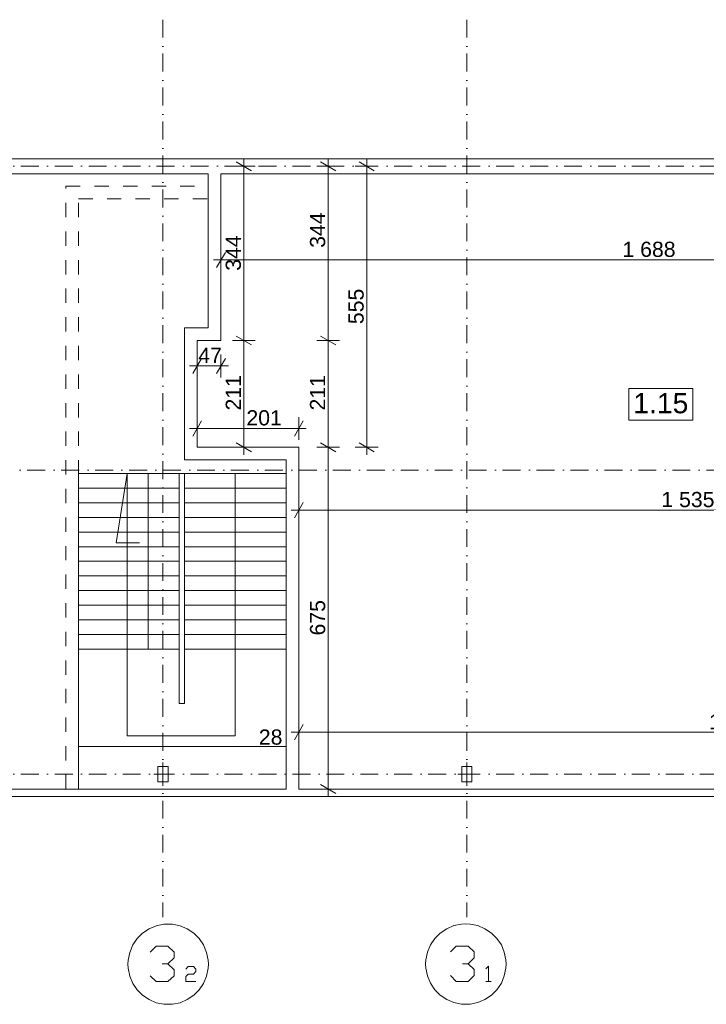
# Model space of a CAD drawing. Extents: x -283435 to 14216, y -77540 to 30522.
# Tile 148 of 177: x -52431 to -38874, y -77205 to -57768. Entities that reach past the tile are written whole.
import ezdxf

# ---------------------------------------------------------------- set-up
doc = ezdxf.new("R2010")
doc.units = 0
doc.header["$MEASUREMENT"] = 0
doc.linetypes.add('Kropki i Kreski', pattern=[670.277762, 352.777767, -176.388884, 0, -141.111112])
doc.linetypes.add('Przerywana', pattern=[564.444447, 282.222223, -282.222223])
for name, color, linetype, lineweight in [('LINIE_Nr_Pióra__7', 7, 'Continuous', 18), ('OPISY_Nr_Pióra__65', 65, 'Continuous', 18), ('OPISY_Nr_Pióra__86', 86, 'Continuous', 18), ('OSIE_Nr_Pióra__5', 5, 'Continuous', 18), ('OSIE_Nr_Pióra__7', 7, 'Continuous', 18), ('SŁUPY_Nr_Pióra__20', 20, 'Continuous', 18), ('WYMIARY_Nr_Pióra__4', 4, 'Continuous', 18), ('WYMIARY_Nr_Pióra__5', 5, 'Continuous', 18), ('ŚCIANY_Nr_Pióra__7', 7, 'Continuous', 18)]:
    doc.layers.add(name, color=color, linetype=linetype, lineweight=lineweight)
for name, color, linetype in [('SŁUPY', 7, 'Continuous'), ('WYMIARY', 7, 'Continuous'), ('ŚCIANY', 7, 'Continuous')]:
    doc.layers.add(name, color=color, linetype=linetype)
doc.layers.add('SŁUPY_Nr_Pióra__28', color=7, linetype='Continuous', lineweight=18, true_color=0x260900)
doc.styles.add('GENERATED_STYLE_1', font='arial.ttf')
doc.styles.add('GENERATED_STYLE_2', font='txt')
doc.dimstyles.new('GENERATED_STYLE__1', dxfattribs={"dimtxt": 300, "dimasz": 228, "dimexe": 0.18, "dimexo": 0, "dimgap": 0.09, "dimtad": 1, "dimdec": 0, "dimlfac": 0.1, "dimzin": 0, "dimdsep": 46, "dimtxsty": 'GENERATED_STYLE_2', "dimblk": 'ARROWHEAD_2', "dimblk1": 'ARROWHEAD_2', "dimblk2": 'ARROWHEAD_2', "dimcen": 0.09, "dimclrd": 256, "dimclre": 256, "dimclrt": 256, "dimazin": 0, "dimtfac": 1, "dimtdec": 4, "dimtmove": 0, "dimatfit": 3, "dimfxl": 1, "dimtolj": 1, "dimtzin": 0, "dimarcsym": 0})
doc.dimstyles.new('GENERATED_STYLE__2', dxfattribs={"dimtxt": 300, "dimasz": 228, "dimexe": 0.18, "dimexo": 0, "dimgap": 0.09, "dimtad": 1, "dimtih": 1, "dimtoh": 1, "dimdec": 0, "dimlfac": 0.1, "dimzin": 0, "dimdsep": 46, "dimtxsty": 'GENERATED_STYLE_2', "dimblk": 'ARROWHEAD_2', "dimblk1": 'ARROWHEAD_2', "dimblk2": 'ARROWHEAD_2', "dimcen": 0.09, "dimclrd": 256, "dimclre": 256, "dimclrt": 256, "dimazin": 0, "dimtfac": 1, "dimtdec": 4, "dimtmove": 0, "dimatfit": 3, "dimfxl": 1, "dimtolj": 1, "dimtzin": 0, "dimarcsym": 0})
doc.dimstyles.new('GENERATED_STYLE__3', dxfattribs={"dimtxt": 300, "dimasz": 228, "dimexe": 0.18, "dimexo": 0, "dimgap": 0.09, "dimtad": 1, "dimtih": 1, "dimtoh": 1, "dimdec": 0, "dimlfac": 0.1, "dimzin": 0, "dimdsep": 46, "dimtxsty": 'GENERATED_STYLE_2', "dimblk": 'ARROWHEAD_2', "dimblk1": 'ARROWHEAD_2', "dimblk2": 'ARROWHEAD_2', "dimcen": 0.09, "dimclrd": 256, "dimclre": 256, "dimclrt": 256, "dimazin": 0, "dimtfac": 1, "dimtdec": 4, "dimtmove": 2, "dimatfit": 3, "dimfxl": 1, "dimtolj": 1, "dimtzin": 0, "dimarcsym": 0})
doc.dimstyles.new('GENERATED_STYLE__4', dxfattribs={"dimtxt": 300, "dimasz": 228, "dimexe": 0.18, "dimexo": 0, "dimgap": 0.09, "dimtad": 1, "dimdec": 0, "dimlfac": 0.1, "dimzin": 0, "dimdsep": 46, "dimtxsty": 'GENERATED_STYLE_2', "dimblk": 'ARROWHEAD_2', "dimblk1": 'ARROWHEAD_2', "dimblk2": 'ARROWHEAD_2', "dimcen": 0.09, "dimclrd": 256, "dimclre": 256, "dimclrt": 256, "dimazin": 0, "dimtfac": 1, "dimtdec": 4, "dimtmove": 2, "dimatfit": 3, "dimfxl": 1, "dimtolj": 1, "dimtzin": 0, "dimarcsym": 0})

# ---------------------------------------------------------------- blocks, each defined once
blk = doc.blocks.new('Ściana_178', base_point=(-48457, -60663))
at = {"layer": 'ŚCIANY_Nr_Pióra__7', "linetype": 'Continuous'}
for p, q in [((-48707, -60813), (-48707, -63854)), ((-48457, -64104), (-48457, -60813))]:
    blk.add_line(p, q, dxfattribs=at)
blk = doc.blocks.new('Ściana_179', base_point=(-48457, -64104))
at = {"layer": 'ŚCIANY_Nr_Pióra__7', "linetype": 'Continuous'}
for p, q in [((-48707, -63854), (-49179, -63854)), ((-48929, -64104), (-48457, -64104))]:
    blk.add_line(p, q, dxfattribs=at)
blk = doc.blocks.new('Ściana_180', base_point=(-48929, -64104))
at = {"layer": 'ŚCIANY_Nr_Pióra__7', "linetype": 'Continuous'}
for p, q in [((-49179, -63854), (-49179, -66460)), ((-48929, -66210), (-48929, -64104))]:
    blk.add_line(p, q, dxfattribs=at)
blk = doc.blocks.new('Ściana_181', base_point=(-48929, -66460))
at = {"layer": 'ŚCIANY_Nr_Pióra__7', "linetype": 'Continuous'}
for p, q in [((-47171, -66210), (-48929, -66210)), ((-49179, -66460), (-47171, -66460))]:
    blk.add_line(p, q, dxfattribs=at)
blk = doc.blocks.new('Ściana_182', base_point=(-46921, -66210))
at = {"layer": 'ŚCIANY_Nr_Pióra__7', "linetype": 'Continuous'}
for p, q in [((-46921, -66210), (-47171, -66210)), ((-46921, -72956), (-46921, -66210)), ((-47171, -66460), (-47171, -72956))]:
    blk.add_line(p, q, dxfattribs=at)
blk = doc.blocks.new('Ściana_426', base_point=(-149541, -72956))
at = {"layer": 'ŚCIANY_Nr_Pióra__7', "linetype": 'Continuous'}
for p, q in [((-47171, -72956), (-54990, -72956)), ((-28358, -72956), (-46921, -72956)), ((-62703, -73106), (-13286, -73106))]:
    blk.add_line(p, q, dxfattribs=at)
blk = doc.blocks.new('Ściana_502', base_point=(-109354, -60663))
at = {"layer": 'ŚCIANY_Nr_Pióra__7', "linetype": 'Continuous'}
for p, q in [((10897, -60513), (-109354, -60513)), ((-54990, -60813), (-48707, -60813)), ((-48457, -60813), (-26761, -60813))]:
    blk.add_line(p, q, dxfattribs=at)
blk = doc.blocks.new('Słup_144', base_point=(-43603, -72663))
at = {"layer": 'SŁUPY_Nr_Pióra__20', "linetype": 'Continuous'}
for p, q in [((-43603, -72583), (-43603, -72433)), ((-43683, -72663), (-43783, -72663)), ((-43523, -72663), (-43423, -72663)), ((-43603, -72743), (-43603, -72893))]:
    blk.add_line(p, q, dxfattribs=at)
blk.add_point((-43603, -72663), dxfattribs=at)
at = {"layer": 'SŁUPY_Nr_Pióra__28', "linetype": 'Continuous', "flags": 128}
blk.add_lwpolyline([(-43503, -72813), (-43503, -72513), (-43703, -72513), (-43703, -72813)], close=True, dxfattribs=at)
blk = doc.blocks.new('Słup_145', base_point=(-49603, -72663))
at = {"layer": 'SŁUPY_Nr_Pióra__20', "linetype": 'Continuous'}
for p, q in [((-49603, -72583), (-49603, -72433)), ((-49683, -72663), (-49783, -72663)), ((-49523, -72663), (-49423, -72663)), ((-49603, -72743), (-49603, -72893))]:
    blk.add_line(p, q, dxfattribs=at)
blk.add_point((-49603, -72663), dxfattribs=at)
at = {"layer": 'SŁUPY_Nr_Pióra__28', "linetype": 'Continuous', "flags": 128}
blk.add_lwpolyline([(-49503, -72813), (-49503, -72513), (-49703, -72513), (-49703, -72813)], close=True, dxfattribs=at)
blk = doc.blocks.new('*D1900')
at = {"layer": 'WYMIARY_Nr_Pióra__4', "linetype": 'Continuous', "transparency": 16777216}
for p, q in [((-48371, -62361), (-48544, -62661)), ((-48457, -62736), (-48457, -62286)), ((-31490, -62361), (-31663, -62661)), ((-31576, -62736), (-31576, -62286)), ((-48604, -62511), (-48457, -62511)), ((-48457, -62511), (-31576, -62511))]:
    blk.add_line(p, q, dxfattribs=at)
at = {"layer": 'WYMIARY_Nr_Pióra__5', "transparency": 16777216, "insert": (-40530, -62151), "char_height": 300, "attachment_point": 1, "style": 'GENERATED_STYLE_1'}
blk.add_mtext('{1\xa0688}', dxfattribs=at)
blk = doc.blocks.new('ARROWHEAD_2')
at = {"linetype": 'Continuous'}
for p, q in [((0, 0), (-1, 0)), ((-0.378, -0.655), (0.378, 0.655))]:
    blk.add_line(p, q, dxfattribs=at)
blk = doc.blocks.new('*D1901')
at = {"layer": 'WYMIARY_Nr_Pióra__4', "linetype": 'Continuous', "transparency": 16777216}
for p, q in [((-31490, -62361), (-31663, -62661)), ((-31576, -62736), (-31576, -62286)), ((-31370, -62361), (-31543, -62661)), ((-31456, -62736), (-31456, -62286)), ((-31576, -62511), (-31456, -62511))]:
    blk.add_line(p, q, dxfattribs=at)
blk = doc.blocks.new('*D1902')
at = {"layer": 'WYMIARY_Nr_Pióra__4', "linetype": 'Continuous', "transparency": 16777216}
for p, q in [((-31370, -62361), (-31543, -62661)), ((-31456, -62736), (-31456, -62286)), ((-26674, -62361), (-26847, -62661)), ((-26761, -62736), (-26761, -62286)), ((-31456, -62511), (-26761, -62511))]:
    blk.add_line(p, q, dxfattribs=at)
at = {"layer": 'WYMIARY_Nr_Pióra__5', "transparency": 16777216, "char_height": 300, "attachment_point": 1, "style": 'GENERATED_STYLE_1'}
for s, insert in [('{12}', (-31388, -62054)), ('{470}', (-29450, -62151))]:
    blk.add_mtext(s, dxfattribs=dict(at, insert=insert))
blk = doc.blocks.new('*D1903')
at = {"layer": 'WYMIARY_Nr_Pióra__4', "linetype": 'Continuous', "transparency": 16777216}
for p, q in [((-26674, -62361), (-26847, -62661)), ((-26761, -62736), (-26761, -62286)), ((-26554, -62361), (-26727, -62661)), ((-26641, -62736), (-26641, -62286)), ((-26761, -62511), (-26641, -62511))]:
    blk.add_line(p, q, dxfattribs=at)
blk = doc.blocks.new('*D1904')
at = {"layer": 'WYMIARY_Nr_Pióra__4', "linetype": 'Continuous', "transparency": 16777216}
for p, q in [((-26554, -62361), (-26727, -62661)), ((-26641, -62736), (-26641, -62286)), ((-13320, -62361), (-13493, -62661)), ((-13406, -62736), (-13406, -62286)), ((-26641, -62511), (-13406, -62511))]:
    blk.add_line(p, q, dxfattribs=at)
at = {"layer": 'WYMIARY_Nr_Pióra__5', "transparency": 16777216, "char_height": 300, "attachment_point": 1, "style": 'GENERATED_STYLE_1'}
for s, insert in [('{12}', (-26590, -62151)), ('{1\xa0323}', (-20536, -62151)), ('{12}', (-13948, -62151))]:
    blk.add_mtext(s, dxfattribs=dict(at, insert=insert))
blk = doc.blocks.new('*D1905')
at = {"layer": 'WYMIARY_Nr_Pióra__4', "linetype": 'Continuous', "transparency": 16777216}
for p, q in [((-13320, -62361), (-13493, -62661)), ((-13406, -62736), (-13406, -62286)), ((-13200, -62361), (-13373, -62661)), ((-13286, -62736), (-13286, -62286)), ((-13406, -62511), (-13286, -62511))]:
    blk.add_line(p, q, dxfattribs=at)
blk = doc.blocks.new('*D1906')
at = {"layer": 'WYMIARY_Nr_Pióra__4', "linetype": 'Continuous', "transparency": 16777216}
for p, q in [((-13200, -62361), (-13373, -62661)), ((-13286, -62736), (-13286, -62286)), ((10660, -62661), (10834, -62361)), ((10747, -62736), (10747, -62286)), ((-13286, -62511), (10747, -62511)), ((10747, -62511), (10894, -62511))]:
    blk.add_line(p, q, dxfattribs=at)
at = {"layer": 'WYMIARY_Nr_Pióra__5', "transparency": 16777216, "insert": (-2890, -62151), "char_height": 300, "attachment_point": 1, "style": 'GENERATED_STYLE_1'}
blk.add_mtext('{2\xa0403}', dxfattribs=at)
blk = doc.blocks.new('*D1923')
at = {"layer": 'WYMIARY_Nr_Pióra__4', "linetype": 'Continuous', "transparency": 16777216}
for p, q in [((-46921, -67676), (-46921, -67226)), ((-31576, -67676), (-31576, -67226)), ((-46835, -67301), (-47008, -67601)), ((-31490, -67301), (-31663, -67601)), ((-47068, -67451), (-46921, -67451)), ((-46921, -67451), (-31576, -67451))]:
    blk.add_line(p, q, dxfattribs=at)
at = {"layer": 'WYMIARY_Nr_Pióra__5', "transparency": 16777216, "insert": (-39762, -67091), "char_height": 300, "attachment_point": 1, "style": 'GENERATED_STYLE_1'}
blk.add_mtext('{1\xa0535}', dxfattribs=at)
blk = doc.blocks.new('*D1924')
at = {"layer": 'WYMIARY_Nr_Pióra__4', "linetype": 'Continuous', "transparency": 16777216}
for p, q in [((-31576, -67676), (-31576, -67226)), ((-28358, -67676), (-28358, -67226)), ((-31490, -67301), (-31663, -67601)), ((-28272, -67301), (-28445, -67601)), ((-31576, -67451), (-28358, -67451))]:
    blk.add_line(p, q, dxfattribs=at)
at = {"layer": 'WYMIARY_Nr_Pióra__5', "transparency": 16777216, "char_height": 300, "attachment_point": 1, "style": 'GENERATED_STYLE_1'}
for s, insert in [('{322}', (-30536, -67091)), ('{12}', (-28900, -67091))]:
    blk.add_mtext(s, dxfattribs=dict(at, insert=insert))
blk = doc.blocks.new('*D1925')
at = {"layer": 'WYMIARY_Nr_Pióra__4', "linetype": 'Continuous', "transparency": 16777216}
for p, q in [((-28358, -67676), (-28358, -67226)), ((-28238, -67676), (-28238, -67226)), ((-28272, -67301), (-28445, -67601)), ((-28152, -67301), (-28325, -67601)), ((-28358, -67451), (-28238, -67451))]:
    blk.add_line(p, q, dxfattribs=at)
blk = doc.blocks.new('*D1926')
at = {"layer": 'WYMIARY_Nr_Pióra__4', "linetype": 'Continuous', "transparency": 16777216}
for p, q in [((-28238, -67676), (-28238, -67226)), ((-27721, -67676), (-27721, -67226)), ((-28152, -67301), (-28325, -67601)), ((-27634, -67301), (-27807, -67601)), ((-28238, -67451), (-27721, -67451))]:
    blk.add_line(p, q, dxfattribs=at)
at = {"layer": 'WYMIARY_Nr_Pióra__5', "transparency": 16777216, "insert": (-28207, -66746), "char_height": 300, "attachment_point": 1, "style": 'GENERATED_STYLE_1'}
blk.add_mtext('{52}', dxfattribs=at)
blk = doc.blocks.new('*D1927')
at = {"layer": 'WYMIARY_Nr_Pióra__4', "linetype": 'Continuous', "transparency": 16777216}
for p, q in [((-27721, -67676), (-27721, -67226)), ((-26811, -67676), (-26811, -67226)), ((-27634, -67301), (-27807, -67601)), ((-26724, -67301), (-26897, -67601)), ((-27721, -67451), (-26811, -67451))]:
    blk.add_line(p, q, dxfattribs=at)
at = {"layer": 'WYMIARY_Nr_Pióra__5', "transparency": 16777216, "char_height": 300, "attachment_point": 1, "style": 'GENERATED_STYLE_1'}
for s, insert in [('{23}', (-26923, -66746)), ('{91}', (-27493, -67091))]:
    blk.add_mtext(s, dxfattribs=dict(at, insert=insert))
blk = doc.blocks.new('*D1928')
at = {"layer": 'WYMIARY_Nr_Pióra__4', "linetype": 'Continuous', "transparency": 16777216}
for p, q in [((-26811, -67676), (-26811, -67226)), ((-26581, -67676), (-26581, -67226)), ((-26724, -67301), (-26897, -67601)), ((-26494, -67301), (-26667, -67601)), ((-26811, -67451), (-26581, -67451))]:
    blk.add_line(p, q, dxfattribs=at)
blk = doc.blocks.new('*D1929')
at = {"layer": 'WYMIARY_Nr_Pióra__4', "linetype": 'Continuous', "transparency": 16777216}
for p, q in [((-26581, -67676), (-26581, -67226)), ((-25671, -67676), (-25671, -67226)), ((-26494, -67301), (-26667, -67601)), ((-25584, -67301), (-25757, -67601)), ((-26581, -67451), (-25671, -67451))]:
    blk.add_line(p, q, dxfattribs=at)
at = {"layer": 'WYMIARY_Nr_Pióra__5', "transparency": 16777216, "insert": (-26353, -67091), "char_height": 300, "attachment_point": 1, "style": 'GENERATED_STYLE_1'}
blk.add_mtext('{91}', dxfattribs=at)
blk = doc.blocks.new('*D1930')
at = {"layer": 'WYMIARY_Nr_Pióra__4', "linetype": 'Continuous', "transparency": 16777216}
for p, q in [((-25671, -67676), (-25671, -67226)), ((-20327, -67676), (-20327, -67226)), ((-25584, -67301), (-25757, -67601)), ((-20240, -67301), (-20413, -67601)), ((-25671, -67451), (-20327, -67451))]:
    blk.add_line(p, q, dxfattribs=at)
at = {"layer": 'WYMIARY_Nr_Pióra__5', "transparency": 16777216, "insert": (-23340, -67091), "char_height": 300, "attachment_point": 1, "style": 'GENERATED_STYLE_1'}
blk.add_mtext('{534}', dxfattribs=at)
blk = doc.blocks.new('*D1931')
at = {"layer": 'WYMIARY_Nr_Pióra__4', "linetype": 'Continuous', "transparency": 16777216}
for p, q in [((-20327, -67676), (-20327, -67226)), ((-19547, -67676), (-19547, -67226)), ((-20240, -67301), (-20413, -67601)), ((-19460, -67301), (-19633, -67601)), ((-20327, -67451), (-19547, -67451))]:
    blk.add_line(p, q, dxfattribs=at)
at = {"layer": 'WYMIARY_Nr_Pióra__5', "transparency": 16777216, "insert": (-20164, -67091), "char_height": 300, "attachment_point": 1, "style": 'GENERATED_STYLE_1'}
blk.add_mtext('{78}', dxfattribs=at)
blk = doc.blocks.new('*D1932')
at = {"layer": 'WYMIARY_Nr_Pióra__4', "linetype": 'Continuous', "transparency": 16777216}
for p, q in [((-19547, -67676), (-19547, -67226)), ((-15539, -67676), (-15539, -67226)), ((-19460, -67301), (-19633, -67601)), ((-15453, -67301), (-15626, -67601)), ((-19547, -67451), (-15539, -67451))]:
    blk.add_line(p, q, dxfattribs=at)
at = {"layer": 'WYMIARY_Nr_Pióra__5', "transparency": 16777216, "insert": (-17885, -67091), "char_height": 300, "attachment_point": 1, "style": 'GENERATED_STYLE_1'}
blk.add_mtext('{401}', dxfattribs=at)
blk = doc.blocks.new('*D1933')
at = {"layer": 'WYMIARY_Nr_Pióra__4', "linetype": 'Continuous', "transparency": 16777216}
for p, q in [((-15539, -67676), (-15539, -67226)), ((-14739, -67676), (-14739, -67226)), ((-15453, -67301), (-15626, -67601)), ((-14653, -67301), (-14826, -67601)), ((-15539, -67451), (-14739, -67451))]:
    blk.add_line(p, q, dxfattribs=at)
at = {"layer": 'WYMIARY_Nr_Pióra__5', "transparency": 16777216, "insert": (-15367, -67091), "char_height": 300, "attachment_point": 1, "style": 'GENERATED_STYLE_1'}
blk.add_mtext('{80}', dxfattribs=at)
blk = doc.blocks.new('*D1934')
at = {"layer": 'WYMIARY_Nr_Pióra__4', "linetype": 'Continuous', "transparency": 16777216}
for p, q in [((-14739, -67676), (-14739, -67226)), ((-13406, -67676), (-13406, -67226)), ((-14653, -67301), (-14826, -67601)), ((-13493, -67601), (-13320, -67301)), ((-14739, -67451), (-13406, -67451))]:
    blk.add_line(p, q, dxfattribs=at)
at = {"layer": 'WYMIARY_Nr_Pióra__5', "transparency": 16777216, "insert": (-14414, -67091), "char_height": 300, "attachment_point": 1, "style": 'GENERATED_STYLE_1'}
blk.add_mtext('{133}', dxfattribs=at)
blk = doc.blocks.new('*D1935')
at = {"layer": 'WYMIARY_Nr_Pióra__4', "linetype": 'Continuous', "transparency": 16777216}
for p, q in [((-13406, -67676), (-13406, -67226)), ((-13286, -67676), (-13286, -67226)), ((-13493, -67601), (-13320, -67301)), ((-13200, -67301), (-13373, -67601)), ((-13406, -67451), (-13286, -67451)), ((-13286, -67451), (-13139, -67451))]:
    blk.add_line(p, q, dxfattribs=at)
at = {"layer": 'WYMIARY_Nr_Pióra__5', "transparency": 16777216, "insert": (-13199, -67091), "char_height": 300, "attachment_point": 1, "style": 'GENERATED_STYLE_1'}
blk.add_mtext('{12}', dxfattribs=at)
blk = doc.blocks.new('*D1967')
at = {"layer": 'WYMIARY_Nr_Pióra__4', "linetype": 'Continuous', "transparency": 16777216}
for p, q in [((-46835, -71684), (-47008, -71984)), ((-46921, -72059), (-46921, -71609)), ((-28272, -71684), (-28445, -71984)), ((-28358, -72059), (-28358, -71609)), ((-47068, -71834), (-46921, -71834)), ((-46921, -71834), (-28358, -71834))]:
    blk.add_line(p, q, dxfattribs=at)
at = {"layer": 'WYMIARY_Nr_Pióra__5', "transparency": 16777216, "char_height": 300, "attachment_point": 1, "style": 'GENERATED_STYLE_1'}
for s, insert in [('{1\xa0856}', (-38821, -71474)), ('{12}', (-28900, -71474))]:
    blk.add_mtext(s, dxfattribs=dict(at, insert=insert))
blk = doc.blocks.new('*D1968')
at = {"layer": 'WYMIARY_Nr_Pióra__4', "linetype": 'Continuous', "transparency": 16777216}
for p, q in [((-28272, -71684), (-28445, -71984)), ((-28358, -72059), (-28358, -71609)), ((-28152, -71684), (-28325, -71984)), ((-28238, -72059), (-28238, -71609)), ((-28358, -71834), (-28238, -71834))]:
    blk.add_line(p, q, dxfattribs=at)
blk = doc.blocks.new('*D1969')
at = {"layer": 'WYMIARY_Nr_Pióra__4', "linetype": 'Continuous', "transparency": 16777216}
for p, q in [((-28152, -71684), (-28325, -71984)), ((-28238, -72059), (-28238, -71609)), ((-25632, -71684), (-25805, -71984)), ((-25719, -72059), (-25719, -71609)), ((-28238, -71834), (-25719, -71834))]:
    blk.add_line(p, q, dxfattribs=at)
at = {"layer": 'WYMIARY_Nr_Pióra__5', "transparency": 16777216, "char_height": 300, "attachment_point": 1, "style": 'GENERATED_STYLE_1'}
for s, insert in [('{252}', (-27548, -71474)), ('{25}', (-26261, -71474))]:
    blk.add_mtext(s, dxfattribs=dict(at, insert=insert))
blk = doc.blocks.new('*D1970')
at = {"layer": 'WYMIARY_Nr_Pióra__4', "linetype": 'Continuous', "transparency": 16777216}
for p, q in [((-25632, -71684), (-25805, -71984)), ((-25719, -72059), (-25719, -71609)), ((-25382, -71684), (-25555, -71984)), ((-25469, -72059), (-25469, -71609)), ((-25719, -71834), (-25469, -71834))]:
    blk.add_line(p, q, dxfattribs=at)
blk = doc.blocks.new('*D1971')
at = {"layer": 'WYMIARY_Nr_Pióra__4', "linetype": 'Continuous', "transparency": 16777216}
for p, q in [((-25382, -71684), (-25555, -71984)), ((-25469, -72059), (-25469, -71609)), ((-22933, -71684), (-23106, -71984)), ((-23020, -72059), (-23020, -71609)), ((-25469, -71834), (-23020, -71834))]:
    blk.add_line(p, q, dxfattribs=at)
at = {"layer": 'WYMIARY_Nr_Pióra__5', "transparency": 16777216, "char_height": 300, "attachment_point": 1, "style": 'GENERATED_STYLE_1'}
for s, insert in [('{245}', (-24813, -71474)), ('{25}', (-23562, -71474))]:
    blk.add_mtext(s, dxfattribs=dict(at, insert=insert))
blk = doc.blocks.new('*D1972')
at = {"layer": 'WYMIARY_Nr_Pióra__4', "linetype": 'Continuous', "transparency": 16777216}
for p, q in [((-22933, -71684), (-23106, -71984)), ((-23020, -72059), (-23020, -71609)), ((-22683, -71684), (-22856, -71984)), ((-22770, -72059), (-22770, -71609)), ((-23020, -71834), (-22770, -71834))]:
    blk.add_line(p, q, dxfattribs=at)
blk = doc.blocks.new('*D1973')
at = {"layer": 'WYMIARY_Nr_Pióra__4', "linetype": 'Continuous', "transparency": 16777216}
for p, q in [((-22683, -71684), (-22856, -71984)), ((-22770, -72059), (-22770, -71609)), ((-19582, -71684), (-19755, -71984)), ((-19669, -72059), (-19669, -71609)), ((-22770, -71834), (-19669, -71834))]:
    blk.add_line(p, q, dxfattribs=at)
at = {"layer": 'WYMIARY_Nr_Pióra__5', "transparency": 16777216, "char_height": 300, "attachment_point": 1, "style": 'GENERATED_STYLE_1'}
for s, insert in [('{310}', (-21788, -71474)), ('{12}', (-20211, -71474))]:
    blk.add_mtext(s, dxfattribs=dict(at, insert=insert))
blk = doc.blocks.new('*D1974')
at = {"layer": 'WYMIARY_Nr_Pióra__4', "linetype": 'Continuous', "transparency": 16777216}
for p, q in [((-19582, -71684), (-19755, -71984)), ((-19669, -72059), (-19669, -71609)), ((-19462, -71684), (-19635, -71984)), ((-19549, -72059), (-19549, -71609)), ((-19669, -71834), (-19549, -71834))]:
    blk.add_line(p, q, dxfattribs=at)
blk = doc.blocks.new('*D1975')
at = {"layer": 'WYMIARY_Nr_Pióra__4', "linetype": 'Continuous', "transparency": 16777216}
for p, q in [((-19462, -71684), (-19635, -71984)), ((-19549, -72059), (-19549, -71609)), ((-16110, -71684), (-16283, -71984)), ((-16197, -72059), (-16197, -71609)), ((-19549, -71834), (-16197, -71834))]:
    blk.add_line(p, q, dxfattribs=at)
at = {"layer": 'WYMIARY_Nr_Pióra__5', "transparency": 16777216, "char_height": 300, "attachment_point": 1, "style": 'GENERATED_STYLE_1'}
for s, insert in [('{335}', (-18442, -71474)), ('{12}', (-16739, -71474))]:
    blk.add_mtext(s, dxfattribs=dict(at, insert=insert))
blk = doc.blocks.new('*D1976')
at = {"layer": 'WYMIARY_Nr_Pióra__4', "linetype": 'Continuous', "transparency": 16777216}
for p, q in [((-16110, -71684), (-16283, -71984)), ((-16197, -72059), (-16197, -71609)), ((-15990, -71684), (-16163, -71984)), ((-16077, -72059), (-16077, -71609)), ((-16197, -71834), (-16077, -71834))]:
    blk.add_line(p, q, dxfattribs=at)
blk = doc.blocks.new('*D1977')
at = {"layer": 'WYMIARY_Nr_Pióra__4', "linetype": 'Continuous', "transparency": 16777216}
for p, q in [((-15990, -71684), (-16163, -71984)), ((-16077, -72059), (-16077, -71609)), ((-13320, -71684), (-13493, -71984)), ((-13406, -72059), (-13406, -71609)), ((-16077, -71834), (-13406, -71834)), ((-13406, -71834), (-13286, -71834))]:
    blk.add_line(p, q, dxfattribs=at)
at = {"layer": 'WYMIARY_Nr_Pióra__5', "transparency": 16777216, "char_height": 300, "attachment_point": 1, "style": 'GENERATED_STYLE_1'}
for s, insert in [('{267}', (-15311, -71474)), ('{12}', (-13948, -71474))]:
    blk.add_mtext(s, dxfattribs=dict(at, insert=insert))
blk = doc.blocks.new('*D1978')
at = {"layer": 'WYMIARY_Nr_Pióra__4', "linetype": 'Continuous', "transparency": 16777216}
for p, q in [((-13320, -71684), (-13493, -71984)), ((-13200, -71684), (-13373, -71984)), ((-13406, -71834), (-13286, -71834))]:
    blk.add_line(p, q, dxfattribs=at)
blk = doc.blocks.new('*D1979')
at = {"layer": 'WYMIARY_Nr_Pióra__4', "linetype": 'Continuous', "transparency": 16777216}
for p, q in [((-13200, -71684), (-13373, -71984)), ((-13286, -72059), (-13286, -71609)), ((-1880, -71684), (-2053, -71984)), ((-13406, -71834), (-13286, -71834)), ((-13286, -71834), (-1966, -71834))]:
    blk.add_line(p, q, dxfattribs=at)
at = {"layer": 'WYMIARY_Nr_Pióra__5', "transparency": 16777216, "char_height": 300, "attachment_point": 1, "style": 'GENERATED_STYLE_1'}
for s, insert in [('{1\xa0132}', (-8875, -71474)), ('{12}', (-2508, -71474))]:
    blk.add_mtext(s, dxfattribs=dict(at, insert=insert))
blk = doc.blocks.new('*D1980')
at = {"layer": 'WYMIARY_Nr_Pióra__4', "linetype": 'Continuous', "transparency": 16777216}
for p, q in [((-1880, -71684), (-2053, -71984)), ((-1966, -72059), (-1966, -71609)), ((-1760, -71684), (-1933, -71984)), ((-1846, -72059), (-1846, -71609)), ((-13286, -71834), (-1966, -71834)), ((-1966, -71834), (-1846, -71834))]:
    blk.add_line(p, q, dxfattribs=at)
blk = doc.blocks.new('*D1981')
at = {"layer": 'WYMIARY_Nr_Pióra__4', "linetype": 'Continuous', "transparency": 16777216}
for p, q in [((-1760, -71684), (-1933, -71984)), ((-1846, -72059), (-1846, -71609)), ((10660, -71984), (10834, -71684)), ((10747, -72059), (10747, -71609)), ((-1846, -71834), (10747, -71834)), ((10747, -71834), (10894, -71834))]:
    blk.add_line(p, q, dxfattribs=at)
at = {"layer": 'WYMIARY_Nr_Pióra__5', "transparency": 16777216, "insert": (3938, -71474), "char_height": 300, "attachment_point": 1, "style": 'GENERATED_STYLE_1'}
blk.add_mtext('{1\xa0259}', dxfattribs=at)
blk = doc.blocks.new('*D1982')
at = {"layer": 'WYMIARY_Nr_Pióra__4', "linetype": 'Continuous', "transparency": 16777216}
for p, q in [((-46115, -66210), (-46565, -66210)), ((-46490, -66123), (-46190, -66297)), ((-46340, -72956), (-46340, -66210)), ((-46490, -72869), (-46190, -73042)), ((-46115, -72956), (-46565, -72956)), ((-46340, -73103), (-46340, -72956))]:
    blk.add_line(p, q, dxfattribs=at)
at = {"layer": 'WYMIARY_Nr_Pióra__5', "transparency": 16777216, "insert": (-46700, -69924), "char_height": 300, "attachment_point": 1, "rotation": 90, "style": 'GENERATED_STYLE_1'}
blk.add_mtext('{675}', dxfattribs=at)
blk = doc.blocks.new('*D1983')
at = {"layer": 'WYMIARY_Nr_Pióra__4', "linetype": 'Continuous', "transparency": 16777216}
for p, q in [((-46115, -64104), (-46565, -64104)), ((-46490, -64017), (-46190, -64190)), ((-46340, -66210), (-46340, -64104)), ((-46115, -66210), (-46565, -66210)), ((-46490, -66123), (-46190, -66297))]:
    blk.add_line(p, q, dxfattribs=at)
at = {"layer": 'WYMIARY_Nr_Pióra__5', "transparency": 16777216, "insert": (-46700, -65483), "char_height": 300, "attachment_point": 1, "rotation": 90, "style": 'GENERATED_STYLE_1'}
blk.add_mtext('{211}', dxfattribs=at)
blk = doc.blocks.new('*D1984')
at = {"layer": 'WYMIARY_Nr_Pióra__4', "linetype": 'Continuous', "transparency": 16777216}
for p, q in [((-46190, -60750), (-46490, -60576)), ((-46340, -60663), (-46340, -60516)), ((-46115, -60663), (-46565, -60663)), ((-46340, -64104), (-46340, -60663)), ((-46115, -64104), (-46565, -64104)), ((-46490, -64017), (-46190, -64190))]:
    blk.add_line(p, q, dxfattribs=at)
at = {"layer": 'WYMIARY_Nr_Pióra__5', "transparency": 16777216, "insert": (-46700, -62272), "char_height": 300, "attachment_point": 1, "rotation": 90, "style": 'GENERATED_STYLE_1'}
blk.add_mtext('{344}', dxfattribs=at)
blk = doc.blocks.new('*D1985')
at = {"layer": 'WYMIARY_Nr_Pióra__4', "linetype": 'Continuous', "transparency": 16777216}
for p, q in [((-45430, -60750), (-45730, -60576)), ((-45580, -60663), (-45580, -60516)), ((-45355, -60663), (-45805, -60663)), ((-45580, -66210), (-45580, -60663)), ((-45355, -66210), (-45805, -66210)), ((-45730, -66123), (-45430, -66297)), ((-45580, -66357), (-45580, -66210))]:
    blk.add_line(p, q, dxfattribs=at)
at = {"layer": 'WYMIARY_Nr_Pióra__5', "transparency": 16777216, "insert": (-45940, -63778), "char_height": 300, "attachment_point": 1, "rotation": 90, "style": 'GENERATED_STYLE_1'}
blk.add_mtext('{555}', dxfattribs=at)
blk = doc.blocks.new('*D2395')
at = {"layer": 'WYMIARY_Nr_Pióra__4', "linetype": 'Continuous', "transparency": 16777216}
for p, q in [((-48843, -65687), (-49016, -65987)), ((-48929, -66062), (-48929, -65612)), ((-47008, -65987), (-46835, -65687)), ((-46921, -66062), (-46921, -65612)), ((-49076, -65837), (-48929, -65837)), ((-48929, -65837), (-46921, -65837)), ((-46921, -65837), (-46775, -65837))]:
    blk.add_line(p, q, dxfattribs=at)
at = {"layer": 'WYMIARY_Nr_Pióra__5', "transparency": 16777216, "insert": (-47955, -65477), "char_height": 300, "attachment_point": 1, "style": 'GENERATED_STYLE_1'}
blk.add_mtext('{201}', dxfattribs=at)
blk = doc.blocks.new('*D2396')
at = {"layer": 'WYMIARY_Nr_Pióra__4', "linetype": 'Continuous', "transparency": 16777216}
for p, q in [((-47779, -64104), (-48229, -64104)), ((-48154, -64017), (-47854, -64190)), ((-48004, -66210), (-48004, -64104)), ((-47779, -66210), (-48229, -66210)), ((-48154, -66123), (-47854, -66297)), ((-48004, -66357), (-48004, -66210))]:
    blk.add_line(p, q, dxfattribs=at)
at = {"layer": 'WYMIARY_Nr_Pióra__5', "transparency": 16777216, "insert": (-48364, -65483), "char_height": 300, "attachment_point": 1, "rotation": 90, "style": 'GENERATED_STYLE_1'}
blk.add_mtext('{211}', dxfattribs=at)
blk = doc.blocks.new('*D2397')
at = {"layer": 'WYMIARY_Nr_Pióra__4', "linetype": 'Continuous', "transparency": 16777216}
for p, q in [((-47854, -60750), (-48154, -60576)), ((-48004, -60663), (-48004, -60516)), ((-47779, -60663), (-48229, -60663)), ((-48004, -64104), (-48004, -60663)), ((-47779, -64104), (-48229, -64104)), ((-48154, -64017), (-47854, -64190))]:
    blk.add_line(p, q, dxfattribs=at)
at = {"layer": 'WYMIARY_Nr_Pióra__5', "transparency": 16777216, "insert": (-48364, -62725), "char_height": 300, "attachment_point": 1, "rotation": 90, "style": 'GENERATED_STYLE_1'}
blk.add_mtext('{344}', dxfattribs=at)
blk = doc.blocks.new('*D2398')
at = {"layer": 'WYMIARY_Nr_Pióra__4', "linetype": 'Continuous', "transparency": 16777216}
for p, q in [((-48843, -64454), (-49016, -64754)), ((-48929, -64829), (-48929, -64379)), ((-48544, -64754), (-48371, -64454)), ((-48457, -64829), (-48457, -64379)), ((-49076, -64604), (-48929, -64604)), ((-48929, -64604), (-48457, -64604)), ((-48457, -64604), (-48311, -64604))]:
    blk.add_line(p, q, dxfattribs=at)
at = {"layer": 'WYMIARY_Nr_Pióra__5', "transparency": 16777216, "insert": (-48905, -64244), "char_height": 300, "attachment_point": 1, "style": 'GENERATED_STYLE_1'}
blk.add_mtext('{47}', dxfattribs=at)

msp = doc.modelspace()

# ---------------------------------------------------------------- linework, layer by layer
at = {"layer": 'LINIE_Nr_Pióra__7', "linetype": 'Przerywana'}
for p, q in [((-51517.4, -72955.8), (-51517.4, -61055.1)), ((-51517.4, -61055.1), (-48708.1, -61055.1)), ((-51271.6, -72955.8), (-51271.6, -61306.2)), ((-51271.6, -61306.2), (-48708.1, -61306.2))]:
    msp.add_line(p, q, dxfattribs=at)
at = {"layer": 'LINIE_Nr_Pióra__7', "linetype": 'Continuous'}
for p, q in [((-51271.6, -66725.5), (-51271.6, -72772.9)), ((-49896.5, -70195.1), (-49896.5, -66725.5)), ((-51271.6, -72112.9), (-47167.2, -72112.9))]:
    msp.add_line(p, q, dxfattribs=at)
at = {"layer": 'LINIE_Nr_Pióra__7', "linetype": 'Continuous', "flags": 128}
for points in [[(-51271.6, -66725.5), (-47171.5, -66725.5)], [(-50309.7, -66725.5), (-50529.1, -68095.3)], [(-50309.7, -71907.1), (-50309.7, -66725.5)], [(-49279.6, -66725.5), (-49279.6, -71269.2)], [(-49180.3, -66725.5), (-49180.3, -71269.2)], [(-48176.3, -66725.5), (-48176.3, -71907.1)], [(-49279.6, -67014.6), (-51271.6, -67014.6)], [(-47167.2, -67014.6), (-49180.3, -67014.6)], [(-49279.6, -67303.7), (-51271.6, -67303.7)], [(-47167.2, -67303.7), (-49180.3, -67303.7)], [(-49279.6, -67592.9), (-51271.6, -67592.9)], [(-47167.2, -67592.9), (-49180.3, -67592.9)], [(-49279.6, -67882), (-51271.6, -67882)], [(-47167.2, -67882), (-49180.3, -67882)], [(-49279.6, -68171.1), (-51271.6, -68171.1)], [(-50529.1, -68095.3), (-50069, -68095.3)], [(-47167.2, -68171.1), (-49180.3, -68171.1)], [(-49279.6, -68460.3), (-51271.6, -68460.3)], [(-47167.2, -68460.3), (-49180.3, -68460.3)], [(-49279.6, -68749.4), (-51271.6, -68749.4)], [(-47167.2, -68749.4), (-49180.3, -68749.4)], [(-49279.6, -69038.5), (-51271.6, -69038.5)], [(-47167.2, -69038.5), (-49180.3, -69038.5)], [(-49279.6, -69327.7), (-51271.6, -69327.7)], [(-47167.2, -69327.7), (-49180.3, -69327.7)], [(-49279.6, -69616.8), (-51271.6, -69616.8)], [(-47167.2, -69616.8), (-49180.3, -69616.8)], [(-49279.6, -69905.9), (-51271.6, -69905.9)], [(-47167.2, -69905.9), (-49180.3, -69905.9)], [(-49279.6, -70195.1), (-51271.6, -70195.1)], [(-47172.2, -70195.1), (-49180.3, -70195.1)], [(-49279.6, -71269.2), (-49180.3, -71269.2)], [(-48176.3, -71907.1), (-50309.7, -71907.1)]]:
    msp.add_lwpolyline(points, dxfattribs=at)
at = {"layer": 'OPISY_Nr_Pióra__65', "linetype": 'Continuous', "flags": 128}
msp.add_lwpolyline([(-40402.3, -65046.4), (-39143.5, -65046.4), (-39143.5, -65675), (-40402.3, -65675)], close=True, dxfattribs=at)
at = {"layer": 'OSIE_Nr_Pióra__5', "linetype": 'Kropki i Kreski'}
for p, q in [((-49602.8, -57768.3), (-49602.8, -75484.6)), ((-43602.8, -57768.3), (-43602.8, -75484.6))]:
    msp.add_line(p, q, dxfattribs=at)
at = {"layer": 'OSIE_Nr_Pióra__7', "linetype": 'Kropki i Kreski'}
for p, q in [((-230728.9, -60663), (11369.3, -60663)), ((-233283.4, -66663), (11369.3, -66663)), ((-230728.9, -72663), (11369.3, -72663))]:
    msp.add_line(p, q, dxfattribs=at)
at = {"layer": 'OSIE_Nr_Pióra__7', "linetype": 'Continuous', "flags": 128}
for points in [[(-50294, -76415.5), (-50288.7, -76494), (-50257.2, -76650.8), (-50199.7, -76791.9), (-50110.8, -76917.3), (-50006.2, -77027.3), (-49875.7, -77110.9), (-49734.3, -77173.7), (-49582.9, -77205.2), (-49499.3, -77205.2), (-49415.4, -77205.2), (-49263.9, -77173.7), (-49122.8, -77110.9), (-48992.1, -77027.3), (-48887.4, -76917.3), (-48803.8, -76791.9), (-48741, -76650.8), (-48709.6, -76494), (-48704.2, -76415.5), (-48709.6, -76331.9), (-48741, -76180.1), (-48803.8, -76033.9), (-48887.4, -75908.3), (-48992.1, -75803.6), (-49122.8, -75715), (-49263.9, -75657.5), (-49415.4, -75626), (-49499.3, -75620.7), (-49582.9, -75626), (-49734.3, -75657.5), (-49875.7, -75715), (-50006.2, -75803.6), (-50110.8, -75908.3), (-50199.7, -76033.9), (-50257.2, -76180.1), (-50288.7, -76331.9)], [(-44416.9, -76410.4), (-44411.5, -76494), (-44380.1, -76645.5), (-44317.3, -76786.9), (-44233.7, -76917.3), (-44129, -77022), (-43998.3, -77110.9), (-43857.2, -77168.4), (-43705.7, -77199.8), (-43621.8, -77205.2), (-43538.2, -77199.8), (-43386.8, -77168.4), (-43245.4, -77110.9), (-43114.6, -77022), (-43010.3, -76917.3), (-42921.4, -76786.9), (-42863.8, -76645.5), (-42832.4, -76494), (-42827.1, -76410.4), (-42832.4, -76326.5), (-42863.8, -76175), (-42921.4, -76033.9), (-43010.3, -75903.2), (-43114.6, -75798.6), (-43245.4, -75715), (-43386.8, -75652.1), (-43538.2, -75620.7), (-43621.8, -75615.4), (-43705.7, -75620.7), (-43857.2, -75652.1), (-43998.3, -75715), (-44129, -75798.6), (-44233.7, -75903.2), (-44317.3, -76033.9), (-44380.1, -76175), (-44411.5, -76326.5)]]:
    msp.add_lwpolyline(points, close=True, dxfattribs=at)
for points in [[(-49504.3, -76405.1), (-49383.9, -76290.1), (-49383.9, -76175), (-49504.3, -76054.7), (-49734.3, -76054.7), (-49854.7, -76175)], [(-43575, -76405.1), (-43460, -76284.7), (-43460, -76169.7), (-43575, -76054.7), (-43810.1, -76054.7), (-43925.1, -76169.7)], [(-49854.7, -76640.4), (-49734.3, -76755.5), (-49504.3, -76755.5), (-49383.9, -76640.4), (-49383.9, -76525.4), (-49504.3, -76405.1), (-49619.3, -76405.1)], [(-49153.9, -76509.7), (-49101.7, -76457.3), (-49002.4, -76457.3), (-48955.3, -76509.7), (-48955.3, -76556.6), (-49002.4, -76609), (-49101.7, -76609), (-49153.9, -76656.2), (-49153.9, -76755.5), (-48955.3, -76755.5)], [(-43925.1, -76635.1), (-43810.1, -76755.5), (-43575, -76755.5), (-43460, -76635.1), (-43460, -76520.1), (-43575, -76405.1), (-43690, -76405.1)], [(-43177.5, -76755.5), (-43177.5, -76452.2), (-43224.6, -76504.4)], [(-43224.6, -76755.5), (-43125.3, -76755.5)]]:
    msp.add_lwpolyline(points, dxfattribs=at)

# ---------------------------------------------------------------- block references
at = {"layer": 'SŁUPY'}
for name, p in [('Słup_145', (-49602.8, -72663)), ('Słup_144', (-43602.8, -72663))]:
    msp.add_blockref(name, p, dxfattribs=at)
at = {"layer": 'ŚCIANY'}
for name, p in [('Ściana_502', (-109353.9, -60663)), ('Ściana_178', (-48457.3, -60663)), ('Ściana_179', (-48457.3, -64103.8)), ('Ściana_180', (-48929.2, -64103.8)), ('Ściana_181', (-48929.2, -66460)), ('Ściana_182', (-46921.5, -66210)), ('Ściana_426', (-149541.4, -72955.8))]:
    msp.add_blockref(name, p, dxfattribs=at)

# ---------------------------------------------------------------- texts
at = {"layer": 'OPISY_Nr_Pióra__86', "linetype": 'Continuous', "insert": (-39772.9, -65137.8), "char_height": 400, "attachment_point": 2, "style": 'GENERATED_STYLE_1'}
msp.add_mtext('{1.15}', dxfattribs=at)
at = {"layer": 'WYMIARY_Nr_Pióra__5', "linetype": 'Continuous', "insert": (-47709.2, -72083.8), "char_height": 300, "attachment_point": 7, "style": 'GENERATED_STYLE_1'}
msp.add_mtext('{28}', dxfattribs=at)

# ---------------------------------------------------------------- dimensions: what is measured, and where the dimension line sits
at = {"layer": 'WYMIARY', "linetype": 'Continuous'}
for base, p1, p2, dimstyle, picture, middle in [((-48003.7, -66210), (-48929.2, -64103.8), (-48457.3, -60663), 'GENERATED_STYLE__1', '*D2397', (-48213.7, -62387.5)), ((-46340, -72955.8), (-48457.3, -64103.8), (-48457.3, -60663), 'GENERATED_STYLE__4', '*D1984', (-46550, -61934.9)), ((-45580.1, -66210), (-46921.5, -66210), (-48457.3, -60663), 'GENERATED_STYLE__1', '*D1985', (-45790.1, -63440.6)), ((-48003.7, -66210), (-48929.2, -66210), (-48929.2, -64103.8), 'GENERATED_STYLE__1', '*D2396', (-48213.7, -65146)), ((-46340, -72955.8), (-46921.5, -66210), (-48457.3, -64103.8), 'GENERATED_STYLE__1', '*D1983', (-46550, -65146)), ((-46340, -72955.8), (-46921.5, -72955.8), (-46921.5, -66210), 'GENERATED_STYLE__1', '*D1982', (-46550, -69587.1))]:
    dim = msp.add_linear_dim(base=base, p1=p1, p2=p2, angle=90, dimstyle=dimstyle, dxfattribs=at)
    dim.commit()
    dim.dimension.update_dxf_attribs({"geometry": picture, "text_midpoint": middle})
for base, p1, p2, dimstyle, picture, middle in [((-48457.3, -62510.7), (-48457.3, -60663), (-31576.1, -60813), 'GENERATED_STYLE__2', '*D1900', (-40015.4, -62300.7)), ((-48457.3, -62510.7), (-31576.1, -60813), (-31456.1, -60813), 'GENERATED_STYLE__3', '*D1901', (-31162.8, -62204)), ((-48457.3, -62510.7), (-31456.1, -60813), (-26760.8, -60813), 'GENERATED_STYLE__2', '*D1902', (-29112.6, -62300.7)), ((-48457.3, -62510.7), (-26760.8, -60813), (-26640.8, -60813), 'GENERATED_STYLE__3', '*D1903', (-26365.1, -62300.7)), ((-48457.3, -62510.7), (-26640.8, -60813), (-13406.1, -60813), 'GENERATED_STYLE__2', '*D1904', (-20022.1, -62300.7)), ((-48457.3, -62510.7), (-13406.1, -60813), (-13286.1, -60813), 'GENERATED_STYLE__2', '*D1905', (-13723.3, -62300.7)), ((-48457.3, -62510.7), (-13286.1, -60813), (10747.1, -60813), 'GENERATED_STYLE__3', '*D1906', (-2376, -62300.7)), ((-48929.2, -64604.4), (-48929.2, -64103.8), (-48457.3, -64103.8), 'GENERATED_STYLE__3', '*D2398', (-48680.1, -64394.4)), ((-48929.2, -65837.1), (-48929.2, -66210), (-46921.5, -66210), 'GENERATED_STYLE__3', '*D2395', (-47617.7, -65627.1)), ((-46921.5, -67451.4), (-27720.8, -66725.5), (-26810.8, -66605.5), 'GENERATED_STYLE__2', '*D1927', (-27268.6, -67241.4)), ((-46921.5, -67451.4), (-26810.8, -66605.5), (-26580.8, -66605.5), 'GENERATED_STYLE__2', '*D1928', (-26698.6, -66896.4)), ((-46921.5, -67451.4), (-26580.8, -66605.5), (-25670.8, -66725.5), 'GENERATED_STYLE__2', '*D1929', (-26128.6, -67241.4)), ((-46921.5, -67451.4), (-46921.5, -72955.8), (-31576.1, -66725.5), 'GENERATED_STYLE__2', '*D1923', (-39247.4, -67241.4)), ((-46921.5, -67451.4), (-31576.1, -66725.5), (-28358.2, -66725.5), 'GENERATED_STYLE__2', '*D1924', (-30198.9, -67241.4)), ((-46921.5, -67451.4), (-28358.2, -66725.5), (-28238.2, -66725.5), 'GENERATED_STYLE__2', '*D1925', (-28675.3, -67241.4)), ((-46921.5, -67451.4), (-28238.2, -66725.5), (-27720.8, -66725.5), 'GENERATED_STYLE__2', '*D1926', (-27982.3, -66896.4)), ((-46921.5, -67451.4), (-25670.8, -66725.5), (-20326.8, -66725.5), 'GENERATED_STYLE__2', '*D1930', (-23002.9, -67241.4)), ((-46921.5, -67451.4), (-20326.8, -66725.5), (-19546.8, -66725.5), 'GENERATED_STYLE__2', '*D1931', (-19939.5, -67241.4)), ((-46921.5, -67451.4), (-19546.8, -66725.5), (-15539.3, -66725.5), 'GENERATED_STYLE__2', '*D1932', (-17547.2, -67241.4)), ((-46921.5, -67451.4), (-15539.3, -66725.5), (-14739.3, -66725.5), 'GENERATED_STYLE__2', '*D1933', (-15142.1, -67241.4)), ((-46921.5, -67451.4), (-14739.3, -66725.5), (-13406.1, -66809.4), 'GENERATED_STYLE__2', '*D1934', (-14076.9, -67241.4)), ((-46921.5, -67451.4), (-13406.1, -66809.4), (-13286.1, -66809.4), 'GENERATED_STYLE__2', '*D1935', (-12974.5, -67241.4)), ((-46921.5, -71833.6), (-46921.5, -72955.8), (-28358.2, -72955.8), 'GENERATED_STYLE__3', '*D1967', (-38307.1, -71623.6)), ((-46921.5, -71833.6), (-28238.2, -72955.8), (-25718.6, -72955.8), 'GENERATED_STYLE__2', '*D1969', (-27210.2, -71623.6)), ((-46921.5, -71833.6), (-25468.6, -72955.8), (-23019.7, -72955.8), 'GENERATED_STYLE__2', '*D1971', (-24475.9, -71623.6)), ((-46921.5, -71833.6), (-22769.7, -72955.8), (-19668.6, -72955.8), 'GENERATED_STYLE__2', '*D1973', (-21450.9, -71623.6)), ((-46921.5, -71833.6), (-19548.6, -72955.8), (-16196.8, -72955.8), 'GENERATED_STYLE__2', '*D1975', (-18104.5, -71623.6)), ((-46921.5, -71833.6), (-16076.8, -72955.8), (-13406.1, -72955.8), 'GENERATED_STYLE__2', '*D1977', (-14973.2, -71623.6)), ((-46921.5, -71833.6), (-13286.1, -72955.8), (-1966.1, -72955.8), 'GENERATED_STYLE__3', '*D1979', (-8360.8, -71623.6)), ((-46921.5, -71833.6), (-1846.1, -72955.8), (10747.1, -72955.8), 'GENERATED_STYLE__2', '*D1981', (4451.8, -71623.6)), ((-46921.5, -71833.6), (-28358.2, -72955.8), (-28238.2, -72955.8), 'GENERATED_STYLE__2', '*D1968', (-28675.3, -71623.6)), ((-46921.5, -71833.6), (-25718.6, -72955.8), (-25468.6, -72955.8), 'GENERATED_STYLE__2', '*D1970', (-26035.7, -71623.6)), ((-46921.5, -71833.6), (-23019.7, -72955.8), (-22769.7, -72955.8), 'GENERATED_STYLE__2', '*D1972', (-23336.8, -71623.6)), ((-46921.5, -71833.6), (-19668.6, -72955.8), (-19548.6, -72955.8), 'GENERATED_STYLE__2', '*D1974', (-19985.7, -71623.6)), ((-46921.5, -71833.6), (-16196.8, -72955.8), (-16076.8, -72955.8), 'GENERATED_STYLE__2', '*D1976', (-16513.9, -71623.6)), ((-46921.5, -71833.6), (-1966.1, -72955.8), (-1846.1, -72955.8), 'GENERATED_STYLE__2', '*D1980', (-2283.3, -71623.6)), ((-46921.5, -71833.6), (-13406.1, -72955.8), (-13286.1, -72955.8), 'GENERATED_STYLE__2', '*D1978', (-13723.3, -71623.6))]:
    dim = msp.add_linear_dim(base=base, p1=p1, p2=p2, dimstyle=dimstyle, dxfattribs=at)
    dim.commit()
    dim.dimension.update_dxf_attribs({"geometry": picture, "text_midpoint": middle})

doc.saveas('drawing.dxf')
